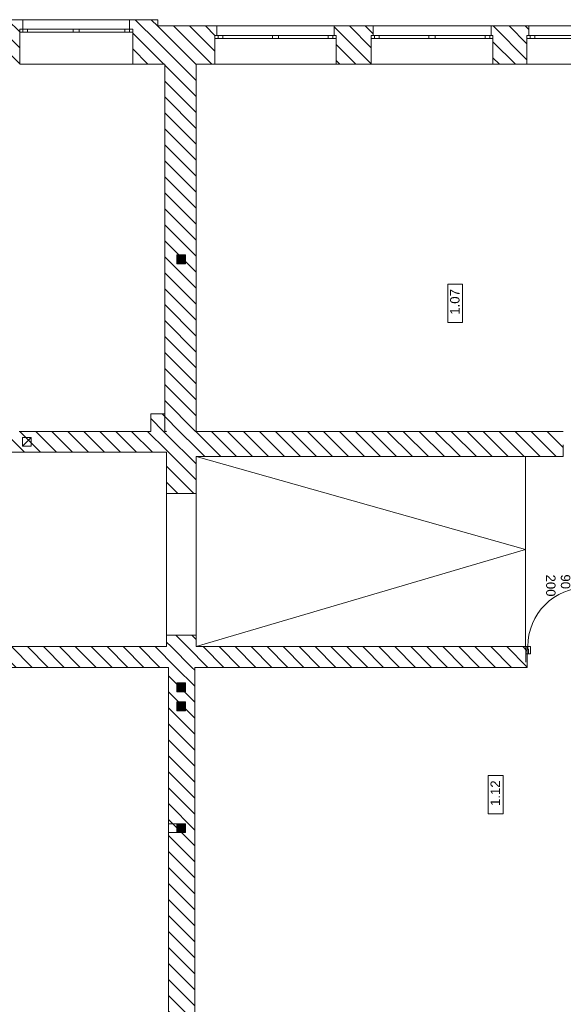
# Model space of a CAD drawing. Header units: millimetres. Extents: x -22245 to 37205, y -49470 to 0.
# Tile 9 of 16: x 11600 to 20260, y -39590 to -23900. Entities that reach past the tile are written whole.
import ezdxf

# ---------------------------------------------------------------- set-up
doc = ezdxf.new("R2010")
doc.units = ezdxf.units.MM
for name, color, linetype, lineweight in [('Nowe_220-A Ściany_Nr_pióra__27', 7, 'Continuous', 9), ('Nowe_299-A Wymiary Opisy_Nr_pióra__6', 7, 'Continuous', 9), ('Nowe_830-G Teksty Etykiety_Nr_pióra__6', 7, 'Continuous', 9), ('Nowe_Drzwi ARCHICAD', 7, 'Continuous', 9), ('Nowe_Drzwi ARCHICAD_Nr_pióra__27', 7, 'Continuous', 9), ('Nowe_Drzwi ARCHICAD_Nr_pióra__3', 7, 'Continuous', 9), ('Nowe_Drzwi ARCHICAD_Nr_pióra__6', 7, 'Continuous', 9), ('poziom_2 (1)_6_2D - Ogólne_Nr_pióra__19', 7, 'Continuous', 9), ('poziom_2 (1)_6_2D - Ogólne_Nr_pióra__1_Nr_pióra__7', 7, 'Continuous', 9), ('poziom_2 (1)_6_2D - Ogólne_Nr_pióra__7_Nr_pióra__7', 7, 'Continuous', 9), ('poziom_2 (1)_6_Defpoints_Nr_pióra__7', 7, 'Continuous', 9), ('poziom_2 (1)_6_Drzwi ArchiCAD_Nr_pióra__27_Nr_pióra__7', 7, 'Continuous', 9), ('poziom_2 (1)_6_Drzwi ArchiCAD_Nr_pióra__81_Nr_pióra__6', 7, 'Continuous', 9), ('poziom_2 (1)_6_Konstrukcja - Belki_Nr_pióra__1_Nr_pióra__7', 7, 'Continuous', 9), ('poziom_2 (1)_6_Konstrukcja - Dachy_Nr_pióra__92_Nr_pióra__3', 7, 'Continuous', 9), ('poziom_2 (1)_6_Konstrukcja - Ściany zew_Nr_pióra__107_Nr_pióra__12', 7, 'Continuous', 9), ('poziom_2 (1)_6_Konstrukcja - Ściany zew_Nr_pióra__27_Nr_pióra__7', 7, 'Continuous', 9), ('poziom_2 (1)_6_Metryczki pomieszczeń ArchiCADa_Nr_pióra__6_Nr_pióra__5', 7, 'Continuous', 9), ('poziom_2 (1)_6_Okna ArchiCADa_Nr_pióra__101_Nr_pióra__252', 7, 'Continuous', 9), ('poziom_2 (1)_6_Okna ArchiCADa_Nr_pióra__27_Nr_pióra__7', 7, 'Continuous', 9), ('poziom_2 (1)_6_Okna ArchiCADa_Nr_pióra__81_Nr_pióra__6', 7, 'Continuous', 9)]:
    doc.layers.add(name, color=color, linetype=linetype, lineweight=lineweight)
doc.styles.add('GENERATED_STYLE_1', font='arial.ttf')
doc.styles.add('GENERATED_STYLE_3', font='arial.ttf')
pattern_1 = [(135, (37205, -40790), (127.2792, 127.2792), [])]

# ---------------------------------------------------------------- blocks, each defined once
blk = doc.blocks.new('Drzwi 21')
at = {"layer": 'Nowe_Drzwi ARCHICAD_Nr_pióra__27', "linetype": 'Continuous'}
for p, q in [((-500, 0), (-500, -115)), ((-500, 0), (-500, -115)), ((500, 0), (500, -115)), ((500, 0), (500, -115)), ((-500, -115), (-500, -250)), ((500, -115), (500, -250))]:
    blk.add_line(p, q, dxfattribs=at)
at = {"layer": 'Nowe_Drzwi ARCHICAD_Nr_pióra__3', "linetype": 'Continuous'}
blk.add_arc((472, 0), 944, 90, 180, dxfattribs=at)
at = {"layer": 'Nowe_Drzwi ARCHICAD_Nr_pióra__6', "linetype": 'Continuous'}
for p, q in [((432, 0), (432, 944)), ((432, 944), (472, 944)), ((472, 944), (472, 0)), ((-472, 0), (-500, 0)), ((-500, 0), (-500, -115)), ((-472, -40), (-472, 0)), ((472, 0), (432, 0)), ((500, 0), (472, 0)), ((472, 0), (472, -40)), ((500, -115), (500, 0)), ((-500, -115), (-460, -115)), ((-460, -40), (-472, -40)), ((-460, -115), (-460, -40)), ((472, -40), (460, -40)), ((460, -40), (460, -115)), ((460, -115), (500, -115))]:
    blk.add_line(p, q, dxfattribs=at)

msp = doc.modelspace()

# ---------------------------------------------------------------- hatches: boundary and pattern name
at = {"layer": 'poziom_2 (1)_6_2D - Ogólne_Nr_pióra__19'}
for points in [[(14244, -27649), (14104, -27649), (14104, -27789), (14244, -27789)], [(13899, -30471), (13948, -30471), (13948, -30449), (13921, -30449), (13921, -30181), (13899, -30181)], [(14244, -34469), (14104, -34469), (14104, -34609), (14244, -34609)], [(14244, -34771), (14104, -34771), (14104, -34911), (14244, -34911)], [(14244, -36712), (14104, -36712), (14104, -36852), (14244, -36852)]]:
    msp.add_hatch(color=256, dxfattribs=at).paths.add_polyline_path(points)
at = {"layer": 'poziom_2 (1)_6_Konstrukcja - Ściany zew_Nr_pióra__107_Nr_pióra__12'}
h = msp.add_hatch(dxfattribs=at)
h.set_pattern_fill('BLOCZKI_CERAMICZNE_0006', color=256, angle=270, style=0, pattern_type=2)
h.set_pattern_definition(pattern_1)
h.paths.add_polyline_path([(11600, -24610), (11600, -24050), (11650, -24050), (11650, -23900), (10920, -23900), (10920, -24050), (10960, -24050), (10960, -24610)])
h = msp.add_hatch(dxfattribs=at)
h.set_pattern_fill('BLOCZKI_CERAMICZNE_0006', color=256, angle=270, style=0, pattern_type=2)
h.set_pattern_definition(pattern_1)
h.paths.add_polyline_path([(13400, -24610), (13800, -24610), (13800, -23900), (13350, -23900), (13350, -24050), (13400, -24050)])
h = msp.add_hatch(dxfattribs=at)
h.set_pattern_fill('BLOCZKI_CERAMICZNE_0006', color=256, angle=270, style=0, pattern_type=2)
h.set_pattern_definition(pattern_1)
h.paths.add_polyline_path([(13800, -24610), (14710, -24610), (14710, -24150), (14740, -24150), (14740, -24000), (13800, -24000)])
h = msp.add_hatch(dxfattribs=at)
h.set_pattern_fill('BLOCZKI_CERAMICZNE_0006', color=256, angle=270, style=0, pattern_type=2)
h.set_pattern_definition(pattern_1)
h.paths.add_polyline_path([(17200, -24610), (17200, -24150), (17230, -24150), (17230, -24000), (16610, -24000), (16610, -24150), (16640, -24150), (16640, -24610)])
h = msp.add_hatch(dxfattribs=at)
h.set_pattern_fill('BLOCZKI_CERAMICZNE_0006', color=256, angle=270, style=0, pattern_type=2)
h.set_pattern_definition(pattern_1)
h.paths.add_polyline_path([(19140, -24610), (19680, -24610), (19680, -24150), (19710, -24150), (19710, -24000), (19110, -24000), (19110, -24150), (19140, -24150)])
h = msp.add_hatch(dxfattribs=at)
h.set_pattern_fill('BLOCZKI_CERAMICZNE_0006', color=256, angle=270, style=0, pattern_type=2)
h.set_pattern_definition(pattern_1)
h.paths.add_polyline_path([(14410, -30460), (14410, -24610), (13910, -24610), (13910, -30460)])
h = msp.add_hatch(dxfattribs=at)
h.set_pattern_fill('BLOCZKI_CERAMICZNE_0006', color=256, angle=270, style=0, pattern_type=2)
h.set_pattern_definition(pattern_1)
h.paths.add_polyline_path([(13910, -30460), (13910, -30180), (13690, -30180), (13690, -30460)])
h = msp.add_hatch(dxfattribs=at)
h.set_pattern_fill('BLOCZKI_CERAMICZNE_0006', color=256, angle=270, style=0, pattern_type=2)
h.set_pattern_definition(pattern_1)
h.paths.add_polyline_path([(10610, -30790), (13940, -30790), (13940, -30460), (10610, -30460)])
h = msp.add_hatch(dxfattribs=at)
h.set_pattern_fill('BLOCZKI_CERAMICZNE_0006', color=256, angle=270, style=0, pattern_type=2)
h.set_pattern_definition(pattern_1)
h.paths.add_polyline_path([(14410, -31450), (14410, -30460), (13940, -30460), (13940, -31450)])
h = msp.add_hatch(dxfattribs=at)
h.set_pattern_fill('BLOCZKI_CERAMICZNE_0006', color=256, angle=270, style=0, pattern_type=2)
h.set_pattern_definition(pattern_1)
h.paths.add_polyline_path([(14410, -30860), (20260, -30860), (20260, -30460), (14410, -30460)])
h = msp.add_hatch(dxfattribs=at)
h.set_pattern_fill('BLOCZKI_CERAMICZNE_0006', color=256, angle=270, style=0, pattern_type=2)
h.set_pattern_definition(pattern_1)
h.paths.add_polyline_path([(13940, -33710), (13940, -33890), (14410, -33890), (14410, -33710)])
h = msp.add_hatch(dxfattribs=at)
h.set_pattern_fill('BLOCZKI_CERAMICZNE_0006', color=256, angle=270, style=0, pattern_type=2)
h.set_pattern_definition(pattern_1)
h.paths.add_polyline_path([(6710, -34220), (19685, -34220), (19685, -33890), (6710, -33890)])
h = msp.add_hatch(dxfattribs=at)
h.set_pattern_fill('BLOCZKI_CERAMICZNE_0006', color=256, angle=270, style=0, pattern_type=2)
h.set_pattern_definition(pattern_1)
h.paths.add_polyline_path([(14390, -40180), (14390, -34220), (13970, -34220), (13970, -40180)])

# ---------------------------------------------------------------- linework, layer by layer
at = {"layer": 'Nowe_220-A Ściany_Nr_pióra__27'}
for p, q in [((19665, -33890), (19665, -34005)), ((19665, -34005), (19665, -34140))]:
    msp.add_line(p, q, dxfattribs=at)
at = {"layer": 'Nowe_299-A Wymiary Opisy_Nr_pióra__6'}
for p, q in [((13940, -30820), (13940, -31007)), ((13940, -30820), (13940, -31007)), ((13940, -33493), (13940, -33680)), ((14410, -33493), (14410, -33680))]:
    msp.add_line(p, q, dxfattribs=at)
at = {"layer": 'poziom_2 (1)_6_2D - Ogólne_Nr_pióra__1_Nr_pióra__7'}
for p, q in [((19660, -30860), (19660, -33890)), ((14104, -36712), (13970, -36712)), ((14104, -36852), (13970, -36852))]:
    msp.add_line(p, q, dxfattribs=at)
at = {"layer": 'poziom_2 (1)_6_2D - Ogólne_Nr_pióra__1_Nr_pióra__7', "flags": 128}
for points in [[(14244, -27649), (14244, -27789), (14104, -27789), (14104, -27649)], [(11784, -30557), (11784, -30697), (11644, -30697), (11644, -30557)], [(14244, -34469), (14244, -34609), (14104, -34609), (14104, -34469)], [(14244, -34771), (14244, -34911), (14104, -34911), (14104, -34771)], [(14244, -36712), (14244, -36852), (14104, -36852), (14104, -36712)]]:
    msp.add_lwpolyline(points, close=True, dxfattribs=at)
msp.add_lwpolyline([(14410, -33890), (19660, -32340), (14410, -30860)], dxfattribs=at)
at = {"layer": 'poziom_2 (1)_6_2D - Ogólne_Nr_pióra__7_Nr_pióra__7'}
for p, q in [((14244, -27649), (14104, -27789)), ((11784, -30557), (11644, -30697)), ((14244, -34469), (14104, -34609)), ((14244, -34771), (14104, -34911)), ((14244, -36712), (14104, -36852))]:
    msp.add_line(p, q, dxfattribs=at)
at = {"layer": 'poziom_2 (1)_6_Defpoints_Nr_pióra__7'}
for p, q in [((18888, -24610), (18888, -24610)), ((14410, -27201), (14410, -27201)), ((14410, -29700), (14410, -29700)), ((14410, -30460), (14410, -30460)), ((14410, -30860), (14410, -30860)), ((14410, -32959), (14410, -32959)), ((14410, -33890), (14410, -33890))]:
    msp.add_line(p, q, dxfattribs=at)
at = {"layer": 'poziom_2 (1)_6_Drzwi ArchiCAD_Nr_pióra__27_Nr_pióra__7'}
msp.add_line((19685, -33890), (19685, -34005), dxfattribs=at)
at = {"layer": 'poziom_2 (1)_6_Drzwi ArchiCAD_Nr_pióra__81_Nr_pióra__6'}
for p, q in [((19735, -33890), (19685, -33890)), ((19685, -33890), (19685, -34005)), ((19685, -34005), (19735, -34005)), ((19735, -34005), (19735, -33890))]:
    msp.add_line(p, q, dxfattribs=at)
at = {"layer": 'poziom_2 (1)_6_Konstrukcja - Belki_Nr_pióra__1_Nr_pióra__7'}
for p, q in [((14410, -31450), (13940, -31450)), ((13940, -33710), (13940, -31450)), ((14410, -33710), (14410, -31450)), ((14410, -33710), (13940, -33710))]:
    msp.add_line(p, q, dxfattribs=at)
at = {"layer": 'poziom_2 (1)_6_Konstrukcja - Dachy_Nr_pióra__92_Nr_pióra__3', "flags": 128}
msp.add_lwpolyline([(14410, -30860), (19600, -30860)], dxfattribs=at)
at = {"layer": 'poziom_2 (1)_6_Konstrukcja - Ściany zew_Nr_pióra__27_Nr_pióra__7'}
for p, q in [((11650, -23900), (11650, -24050)), ((13350, -23900), (13350, -24050)), ((14740, -24000), (14740, -24150)), ((16610, -24000), (16610, -24150)), ((17230, -24000), (17230, -24150)), ((19110, -24000), (19110, -24150)), ((19710, -24000), (19710, -24150)), ((11650, -24050), (11600, -24050)), ((11600, -24050), (11600, -24100)), ((11600, -24100), (11600, -24610)), ((13350, -24050), (13400, -24050)), ((13400, -24050), (13400, -24100)), ((13400, -24100), (13400, -24610)), ((14740, -24150), (14710, -24150)), ((14710, -24150), (14710, -24200)), ((16610, -24150), (16640, -24150)), ((16640, -24150), (16640, -24200)), ((17230, -24150), (17200, -24150)), ((17200, -24150), (17200, -24200)), ((19110, -24150), (19140, -24150)), ((19140, -24150), (19140, -24200)), ((19710, -24150), (19680, -24150)), ((19680, -24150), (19680, -24200)), ((14710, -24200), (14710, -24610)), ((16640, -24200), (16640, -24610)), ((17200, -24200), (17200, -24610)), ((19140, -24200), (19140, -24610)), ((19680, -24200), (19680, -24610)), ((20260, -30860), (20260, -30675)), ((19685, -33890), (19685, -34005)), ((19685, -34005), (19685, -34220))]:
    msp.add_line(p, q, dxfattribs=at)
at = {"layer": 'poziom_2 (1)_6_Konstrukcja - Ściany zew_Nr_pióra__27_Nr_pióra__7', "flags": 128}
for points in [[(11650, -23900), (10920, -23900)], [(13800, -23900), (13350, -23900)], [(13800, -24000), (13800, -23900)], [(14740, -24000), (13800, -24000)], [(17230, -24000), (16610, -24000)], [(19710, -24000), (19110, -24000)], [(13400, -24610), (13800, -24610)], [(13800, -24610), (13910, -24610)], [(13910, -24610), (13910, -30460)], [(14410, -30460), (14410, -24610)], [(14410, -24610), (14710, -24610)], [(16640, -24610), (17200, -24610)], [(19140, -24610), (19680, -24610)], [(13910, -30180), (13690, -30180)], [(13690, -30180), (13690, -30460)], [(13910, -30460), (13910, -30180)], [(13690, -30460), (11590, -30460)], [(13910, -30460), (13940, -30460)], [(13940, -30460), (13910, -30460)], [(20260, -30460), (14410, -30460)], [(10610, -30790), (13940, -30790)], [(13940, -30790), (13940, -31450)], [(14410, -30860), (20260, -30860)], [(14410, -31450), (14410, -30860)], [(13940, -31450), (14410, -31450)], [(13940, -33710), (13940, -33890)], [(14410, -33710), (13940, -33710)], [(14410, -33890), (14410, -33710)], [(13940, -33890), (6710, -33890)], [(19685, -33890), (14410, -33890)], [(6710, -34220), (13970, -34220)], [(13970, -34220), (13970, -40180)], [(14390, -40180), (14390, -34220)], [(14390, -34220), (19685, -34220)]]:
    msp.add_lwpolyline(points, dxfattribs=at)
at = {"layer": 'poziom_2 (1)_6_Metryczki pomieszczeń ArchiCADa_Nr_pióra__6_Nr_pióra__5'}
for p, q in [((18420, -28724), (18420, -28114)), ((18420, -28114), (18655, -28114)), ((18655, -28114), (18655, -28724)), ((18655, -28724), (18420, -28724)), ((19064, -36552), (19064, -35941)), ((19064, -35941), (19300, -35941)), ((19300, -35941), (19300, -36552)), ((19300, -36552), (19064, -36552))]:
    msp.add_line(p, q, dxfattribs=at)
at = {"layer": 'poziom_2 (1)_6_Okna ArchiCADa_Nr_pióra__101_Nr_pióra__252'}
for p, q in [((11600, -24050), (11725, -24050)), ((11725, -24100), (11600, -24100)), ((11725, -24050), (11725, -24100)), ((12450, -24100), (12450, -24050)), ((12450, -24050), (12500, -24050)), ((12500, -24100), (12450, -24100)), ((12500, -24050), (12550, -24050)), ((12550, -24100), (12500, -24100)), ((12550, -24050), (12550, -24100)), ((13275, -24100), (13275, -24050)), ((13275, -24050), (13400, -24050)), ((13400, -24100), (13275, -24100)), ((14710, -24150), (14835, -24150)), ((14835, -24150), (14835, -24200)), ((15625, -24200), (15625, -24150)), ((15625, -24150), (15675, -24150)), ((15675, -24150), (15725, -24150)), ((15725, -24150), (15725, -24200)), ((16515, -24200), (16515, -24150)), ((16515, -24150), (16640, -24150)), ((17200, -24150), (17325, -24150)), ((17325, -24150), (17325, -24200)), ((18120, -24200), (18120, -24150)), ((18120, -24150), (18170, -24150)), ((18170, -24150), (18220, -24150)), ((18220, -24150), (18220, -24200)), ((19015, -24200), (19015, -24150)), ((19015, -24150), (19140, -24150)), ((19680, -24150), (19805, -24150)), ((19805, -24150), (19805, -24200)), ((14835, -24200), (14710, -24200)), ((15675, -24200), (15625, -24200)), ((15725, -24200), (15675, -24200)), ((16640, -24200), (16515, -24200)), ((17325, -24200), (17200, -24200)), ((18170, -24200), (18120, -24200)), ((18220, -24200), (18170, -24200)), ((19140, -24200), (19015, -24200)), ((19805, -24200), (19680, -24200))]:
    msp.add_line(p, q, dxfattribs=at)
at = {"layer": 'poziom_2 (1)_6_Okna ArchiCADa_Nr_pióra__27_Nr_pióra__7'}
for p, q in [((11600, -24050), (11600, -24100)), ((11650, -24050), (11600, -24050)), ((13350, -24050), (13400, -24050)), ((13400, -24050), (13400, -24100)), ((14710, -24150), (14710, -24200)), ((14740, -24150), (14710, -24150)), ((16610, -24150), (16640, -24150)), ((16640, -24150), (16640, -24200)), ((17200, -24150), (17200, -24200)), ((17230, -24150), (17200, -24150)), ((19110, -24150), (19140, -24150)), ((19140, -24150), (19140, -24200)), ((19680, -24150), (19680, -24200)), ((19710, -24150), (19680, -24150))]:
    msp.add_line(p, q, dxfattribs=at)
at = {"layer": 'poziom_2 (1)_6_Okna ArchiCADa_Nr_pióra__81_Nr_pióra__6'}
for p, q in [((13350, -23900), (11650, -23900)), ((16610, -24000), (14740, -24000)), ((19110, -24000), (17230, -24000)), ((21590, -24000), (19710, -24000)), ((11650, -24050), (11650, -24100)), ((11725, -24050), (12450, -24050)), ((12450, -24100), (11725, -24100)), ((12550, -24050), (13275, -24050)), ((13275, -24100), (12550, -24100)), ((13350, -24050), (13350, -24100)), ((14760, -24150), (14760, -24200)), ((14835, -24150), (15625, -24150)), ((15725, -24150), (16515, -24150)), ((16590, -24150), (16590, -24200)), ((17250, -24150), (17250, -24200)), ((17325, -24150), (18120, -24150)), ((18220, -24150), (19015, -24150)), ((19090, -24150), (19090, -24200)), ((19730, -24150), (19730, -24200)), ((19805, -24150), (20600, -24150)), ((15625, -24200), (14835, -24200)), ((16515, -24200), (15725, -24200)), ((18120, -24200), (17325, -24200)), ((19015, -24200), (18220, -24200)), ((20600, -24200), (19805, -24200)), ((13400, -24610), (11600, -24610)), ((16640, -24610), (14710, -24610)), ((19140, -24610), (17200, -24610)), ((21620, -24610), (19680, -24610))]:
    msp.add_line(p, q, dxfattribs=at)

# ---------------------------------------------------------------- block references
at = {"layer": 'Nowe_Drzwi ARCHICAD', "zscale": 1000}
msp.add_blockref('Drzwi 21', (20165, -33890), dxfattribs=at)

# ---------------------------------------------------------------- texts
at = {"layer": 'Nowe_830-G Teksty Etykiety_Nr_pióra__6', "style": 'GENERATED_STYLE_3'}
for s, p in [('200', (19986, -32742)), ('90', (20221, -32739))]:
    msp.add_text(s, height=150, rotation=270, dxfattribs=at).set_placement(p)
at = {"layer": 'poziom_2 (1)_6_Metryczki pomieszczeń ArchiCADa_Nr_pióra__6_Nr_pióra__5', "char_height": 150, "attachment_point": 1, "rotation": 90, "style": 'GENERATED_STYLE_1'}
for s, insert in [('\\A1;1.07', (18457, -28601)), ('\\A1;1.12', (19101, -36429))]:
    msp.add_mtext(s, dxfattribs=dict(at, insert=insert))

doc.saveas('drawing.dxf')
